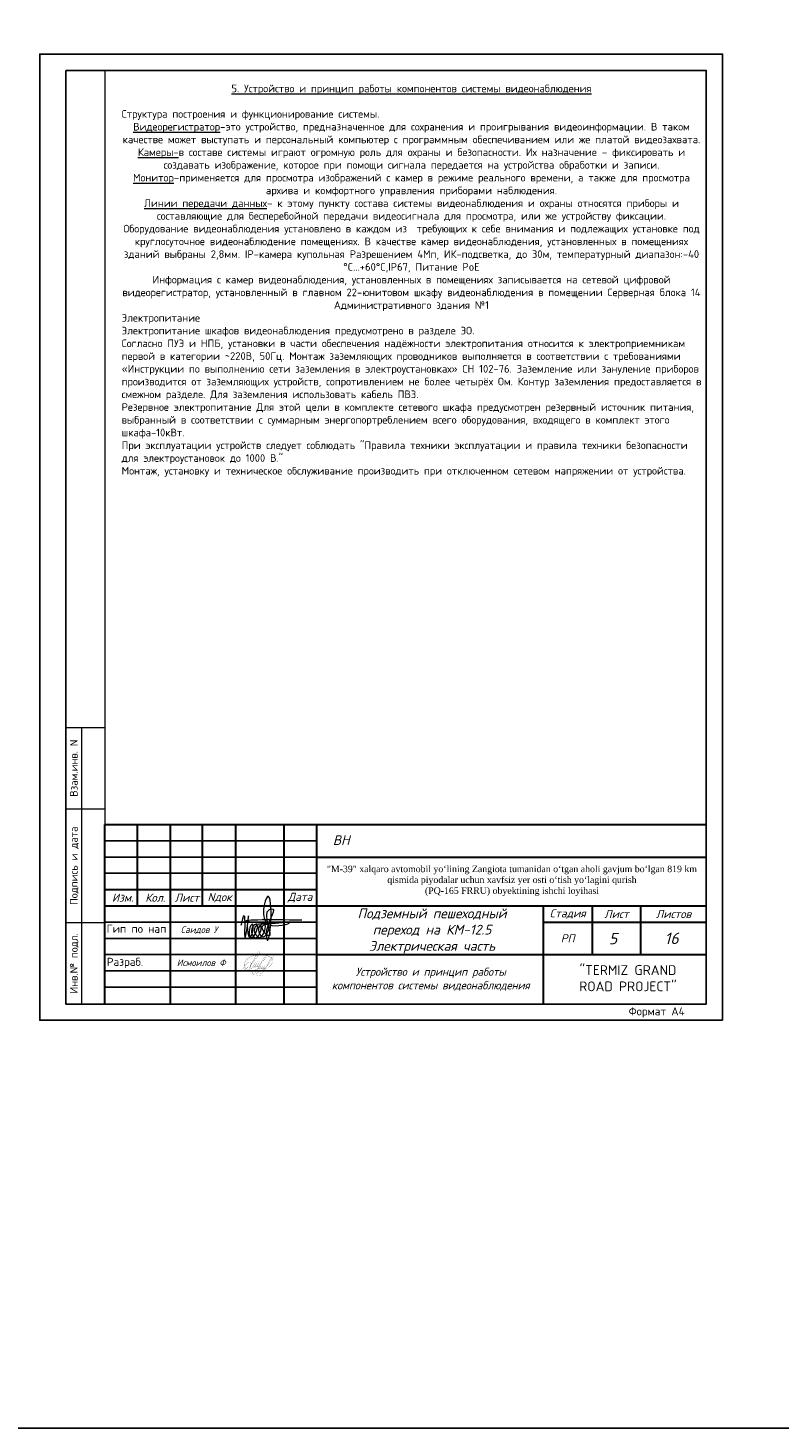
# Model space of a CAD drawing. Header units: millimetres. Extents: x 2008 to 593522, y -10016 to 93699.
# Tile 6 of 102: x 114342 to 137439, y -10016 to 33021. Entities that reach past the tile are written whole.
import ezdxf
from ezdxf.enums import TextEntityAlignment as Align

# ---------------------------------------------------------------- set-up
doc = ezdxf.new("R2010")
doc.units = ezdxf.units.MM
for name, color, linetype in [('pdf', 253, 'Continuous'), ('ВИДЕО', 7, 'Continuous'), ('Газопровод проект', 7, 'Continuous'), ('Спецификации и таблицы', 7, 'Continuous'), ('СС', 250, 'Continuous')]:
    doc.layers.add(name, color=color, linetype=linetype)
doc.layers.add('Text', color=7, linetype='Continuous', lineweight=25)
doc.layers.add('ВН', color=250, linetype='Continuous', lineweight=50)
doc.styles.add('ISO_1.0', font='isocpeur.ttf')
doc.styles.add('isocpeur', font='isocpeui.ttf')
doc.styles.add('ISOCREUR', font='isocpeur.ttf', dxfattribs={"width": 0.955, "oblique": 15})
doc.styles.add('ISOCRUP 700', font='isocpeui.ttf')
doc.styles.add('KAKTUS', font='isocpeur.ttf', dxfattribs={"height": 250})
doc.styles.add('MtXpl_ISOCPEUR', font='isocpeur.ttf')
doc.styles.get("Standard").update_dxf_attribs({"font": 'arial.ttf'})
doc.styles.add('ViTEXT', font='isocpeur.ttf')
doc.styles.add('ГОСТ 250', font='isocpeui.ttf', dxfattribs={"height": 300})

# ---------------------------------------------------------------- blocks, each defined once
blk = doc.blocks.new('подпис')
at = {"color": 5, "lineweight": 5}
blk.add_spline([(31479.7, 2343.7), (31482.5, 2353.6), (31483.5, 2330.4), (31487.2, 2353.5), (31487.2, 2332.9), (31488.1, 2331.3), (31490.9, 2345), (31489.2, 2343.1), (31490.4, 2331.2), (31495.6, 2344.6), (31491, 2341.8), (31494.6, 2331), (31499, 2343.9), (31493.7, 2341.7), (31498.6, 2331.3), (31503, 2345.2), (31497.9, 2342.1), (31502.3, 2332), (31506.8, 2344.3), (31501.3, 2342.8), (31507.8, 2333.1), (31508.5, 2359.9), (31510.6, 2360.5), (31506.1, 2340.8), (31506.4, 2328.4), (31509.9, 2346.1), (31506.7, 2373.1), (31507.9, 2344.6), (31528.8, 2346.5), (31518.2, 2345.9), (31494.3, 2346.2), (31488.1, 2347.2), (31541.9, 2349.3)], degree=3, dxfattribs=at)
blk = doc.blocks.new('подпс')
at = {"color": 5, "const_width": 0.05}
blk.add_lwpolyline([(0, 0), (1.9, 3.65, -0.041873), (2.69, 5.04, -0.116653), (2.95, 5.29, -0.604899), (3.28, 5.09, -0.056543), (3.18, 4.75, -0.072994), (2.35, 3.48), (1.45, 2.35), (0.89, 1.66), (-0.55, 0.32, -0.011825), (-1.1, -0.12, -0.31388), (-1.46, -0.02, -0.182705), (-1.51, 0.4, -0.055432), (-1.14, 1.08, -0.028053), (-0.83, 1.48, -0.085563), (-0.43, 1.81, -0.055889), (-0.02, 2.02, -0.145111), (0.43, 2.06, -0.209079), (0.65, 1.85, -0.041237), (0.73, 1.52, -0.07797), (0.7, 1.32, 0.034239), (0.59, 0.56, 0.071112), (0.62, 0.25, 0.569331), (0.94, 0.2), (1.13, 0.52), (1.33, 0.84), (1.74, 1.53), (1.38, 0.85, 0.462796), (1.49, 0.54, 0.14348), (1.61, 0.55, 0.087119), (1.86, 0.78), (1.94, 0.89), (2.35, 1.57), (1.99, 0.89, 0.462796), (2.1, 0.58, 0.14348), (2.22, 0.6, 0.087119), (2.47, 0.82), (2.55, 0.93), (2.96, 1.61), (2.6, 0.93, 0.462796), (2.71, 0.62, 0.14348), (2.83, 0.64, 0.087119), (3.09, 0.87), (3.16, 0.97), (3.8, 1.82), (4.49, 2.58, 0.036143), (4.92, 3.05, 0.054012), (5.13, 3.41, 0.217088), (5.14, 3.61, 0.309071), (5, 3.7, 0.203329), (4.81, 3.61, 0.018564), (4.69, 3.48, 0.029858), (4.48, 3.2, 0.043783), (4.22, 2.73), (3.8, 1.82), (3.32, 0.9), (2.8, 0.05), (2.51, -0.37), (2.21, -0.8), (1.86, -1.3, -0.119626), (1.58, -1.59, -0.26114), (1.22, -1.51, -0.236346), (1.14, -1.12, -0.109534), (1.41, -0.67, -0.093962), (2.12, -0.15, -0.062698), (2.47, -0.01), (3.07, 0.16, 0.171882), (3.33, 0.32, 0.037507), (3.75, 0.99, -0.001655), (3.38, 0.31, 0.42906), (3.5, 0.01, 0.14348), (3.62, 0.02, 0.087119), (3.88, 0.25), (3.95, 0.35, 0.037507), (4.37, 1.03, -0.001655), (4, 0.35, 0.42906), (4.12, 0.04, 0.14348), (4.24, 0.06, 0.087119), (4.5, 0.29), (4.58, 0.39, 0.037507), (4.99, 1.07, -0.001655), (4.62, 0.39, 0.42906), (4.74, 0.08, 0.14348), (4.87, 0.09, 0.050748), (5.13, 0.31, 0.03225), (5.46, 0.78), (5.46, 0.78), (6.56, 2.21), (6.91, 2.69, 0.002511), (7.2, 3.08, 0.07253), (7.51, 3.62, 0.078361), (7.52, 3.76, 0.371118), (7.41, 3.88, 0.183193), (7.21, 3.81, 0.02936), (7.07, 3.67, 0.063684), (6.85, 3.38, 0.015486), (6.59, 2.92), (5.46, 0.78), (5.18, 0.24), (4.88, -0.18), (4.6, -0.62, 0.00834), (4.24, -1.12, -0.055888), (3.95, -1.4, -0.283957), (3.59, -1.32, -0.12577), (3.52, -0.93, -0.182417), (3.79, -0.5, -0.083536), (4.23, -0.22, -0.013062), (4.89, 0.04), (5.46, 0.23), (5.74, 0.33, 0.116004), (7.08, 1.56, 0.428715), (6.63, 3.64, 0.12721), (4.71, 4.23, 0.041028), (1.72, 4.11, 0.144633), (-0.31, 3.23, 0.091884), (-1.22, 2.14, 0.133661), (-1.45, 1.21, 0.309429), (-0.55, -0.04, 0.080388), (1.42, -0.42, 0.056896), (2.95, -0.29, -0.961806), (3.09, -0.87, 0.165029), (2.35, -1.39, 0.375592), (2.38, -1.79, 0.325472), (3.47, -1.95, -0.206053), (4.22, -1.89)], format="xyb", dxfattribs=at)
blk = doc.blocks.new('УГЛАВОЙ ШТАМП')
at = {"layer": 'ВИДЕО', "lineweight": 30, "ltscale": 0.3}
for p, q in [((-852427, 453631), (-852427, 459150)), ((-852427, 459150), (-833927, 459150)), ((-852427, 453631), (-852427, 459150)), ((-852427, 459150), (-833927, 459150)), ((-851427, 459150), (-851427, 456650)), ((-851427, 459150), (-851427, 456650)), ((-850409, 453631), (-850409, 459150)), ((-850409, 453631), (-850409, 459150)), ((-849427, 459150), (-849427, 456650)), ((-849427, 459150), (-849427, 456650)), ((-848409, 459150), (-848409, 453631)), ((-848409, 459150), (-848409, 453631)), ((-846909, 453631), (-846909, 459150)), ((-846909, 453631), (-846909, 459150)), ((-845909, 459150), (-845909, 453631)), ((-845909, 459150), (-845909, 453631)), ((-845909, 458150), (-833927, 458150)), ((-845909, 458150), (-833927, 458150)), ((-852427, 457150), (-845909, 457150)), ((-852427, 457150), (-845909, 457150)), ((-852427, 456650), (-833927, 456650)), ((-852427, 456650), (-833927, 456650)), ((-838938, 456650), (-838938, 453631)), ((-838938, 456650), (-838938, 453631)), ((-837438, 456650), (-837438, 455150)), ((-837438, 456650), (-837438, 455150)), ((-835938, 455150), (-835938, 456650)), ((-835938, 455150), (-835938, 456650)), ((-838938, 456150), (-833927, 456150)), ((-838938, 456150), (-833927, 456150)), ((-845909, 455150), (-833927, 455150)), ((-845909, 455150), (-833927, 455150))]:
    blk.add_line(p, q, dxfattribs=at)
at = {"layer": 'ВИДЕО', "color": 250, "lineweight": 25, "ltscale": 0.3}
for p, q in [((-852427, 458650), (-845909, 458650)), ((-852427, 458650), (-845909, 458650)), ((-852427, 458150), (-845909, 458150)), ((-852427, 458150), (-845909, 458150)), ((-852427, 457650), (-845909, 457650)), ((-852427, 457650), (-845909, 457650)), ((-852427, 454150), (-845909, 454150)), ((-852427, 454150), (-845909, 454150))]:
    blk.add_line(p, q, dxfattribs=at)
at = {"layer": 'ВИДЕО', "color": 7}
for p, q in [((-852427, 456150), (-845909, 456150)), ((-852427, 456150), (-845909, 456150)), ((-852427, 455650), (-845909, 455650)), ((-852427, 455650), (-845909, 455650)), ((-852427, 455150), (-845909, 455150)), ((-852427, 455150), (-845909, 455150)), ((-852427, 454650), (-845909, 454650)), ((-852427, 454650), (-845909, 454650))]:
    blk.add_line(p, q, dxfattribs=at)
at = {"color": 0, "lineweight": 5, "xscale": 30, "yscale": 30, "zscale": 30}
blk.add_blockref('подпис', (-1792618, 385740), dxfattribs=at)
at = {"color": 5, "xscale": 100, "yscale": 100, "zscale": 100}
blk.add_blockref('подпс', (-847995, 454707), dxfattribs=at)
at = {"color": 250, "insert": (-845153, 458668), "char_height": 300, "width": 1500, "attachment_point": 5, "style": 'KAKTUS'}
blk.add_mtext('{\\fISOCPEUR|b0|i1|c204|p34;\\C0;ВН}', dxfattribs=at)
at = {"color": 7, "insert": (-839903, 457418), "char_height": 200, "width": 11662.65, "attachment_point": 5, "style": 'KAKTUS'}
blk.add_mtext('\\pxqc;{\\fTimes New Roman|b0|i0|c204|p18;\\C0;"M-39" xalqaro avtomobil yo‘lining Zangiota tumanidan o‘tgan aholi gavjum bo‘lgan 819 km qismida piyodalar uchun xavfsiz yer osti o‘tish yo‘lagini qurish \\P(PQ-165 FRRU) obyektining ishchi loyihasi}', dxfattribs=at)
at = {"lineweight": 5, "insert": (-842361, 456567), "char_height": 300, "width": 5259.89, "attachment_point": 2, "style": 'isocpeur'}
blk.add_mtext('\\pxqc;Подземный пешеходный переход на КМ-12.5 Электрическая часть', dxfattribs=at)
at = {"linetype": 'Continuous', "lineweight": 9, "char_height": 200, "width": 2678.92, "attachment_point": 5}
for s, insert in [('{\\fISOCPEUR|b0|i1|c204|p34;Саидов У}', (-849522, 455900)), ('{\\fISOCPEUR|b0|i1|c204|p34; Исмоилов Ф}', (-849522, 454900))]:
    blk.add_mtext(s, dxfattribs=dict(at, insert=insert))
at = {"layer": 'Text', "color": 7, "lineweight": 25, "insert": (-838255, 454424), "char_height": 300, "width": 3837.88, "attachment_point": 4, "style": 'ISO_1.0'}
blk.add_mtext('\\pxqc;{\\C256;"TERMIZ GRAND ROAD PROJECT"}', dxfattribs=at)
at = {"layer": 'ВИДЕО', "color": 7, "char_height": 250, "width": 12129.34, "attachment_point": 5, "style": 'ГОСТ 250'}
for s, insert in [('\\pi170;Дата', (-846504, 456900)), ('\\pi170;Дата', (-846504, 456900)), ('\\pi206.89;Лист', (-850004, 456900)), ('\\pi206.89;Лист', (-850004, 456900)), ('\\pi222.5;Nдок', (-849004, 456900)), ('\\pi222.5;Nдок', (-849004, 456900)), ('\\pi260;Изм.', (-852004, 456900)), ('\\pi260;Изм.', (-852004, 456900)), ('\\pi265;Кол.', (-851004, 456900)), ('\\pi265;Кол.', (-851004, 456900))]:
    blk.add_mtext(s, dxfattribs=dict(at, insert=insert))
at = {"layer": 'ВИДЕО', "lineweight": 30, "ltscale": 0.3, "width": 12000, "attachment_point": 5, "style": 'ГОСТ 250'}
for s, insert, char_height in [('Стадия', (-838188, 456400), 250), ('Стадия', (-838188, 456400), 250), ('Лист', (-836688, 456400), 250), ('Лист', (-836688, 456400), 250), ('Листов', (-834933, 456400), 250), ('Листов', (-834933, 456400), 250), ('РП', (-838188, 455650), 250), ('\\pxt25;16', (-834992, 455650), 350)]:
    blk.add_mtext(s, dxfattribs=dict(at, insert=insert, char_height=char_height))
at = {"layer": 'Газопровод проект', "lineweight": 25, "style": 'ISO_1.0'}
for s, p in [('Гип по нап', (-852369, 455819, -47755)), ('Разраб.', (-852363, 454802, -125361))]:
    blk.add_text(s, height=250, dxfattribs=at).set_placement(p)

msp = doc.modelspace()

# ---------------------------------------------------------------- linework, layer by layer
at = {"color": 1}
msp.add_lwpolyline([(505279.0736, -10016.2585), (2007.9716, -10016.2585), (2007.9716, 70378.1399), (505279.0736, 70378.1399)], close=True, dxfattribs=at)
at = {"layer": 'pdf', "color": 251, "true_color": 0x636466}
msp.add_lwpolyline([(135701.2704, 2516.9116), (114701.2704, 2516.9116), (114701.2704, 32216.9116), (135701.2704, 32216.9116)], close=True, dxfattribs=at)
at = {"layer": 'pdf', "color": 252, "linetype": 'Continuous', "ltscale": 15, "true_color": 0x939598}
msp.add_lwpolyline([(115501.2704, 31716.9132), (135201.2704, 31716.9132), (135201.2704, 3016.9132), (115501.2704, 3016.9132)], close=True, dxfattribs=at)
at = {"layer": 'ВН', "color": 250, "lineweight": 13}
msp.add_line((116701.262, 3016.9116), (116701.262, 8516.9116), dxfattribs=at)
at = {"layer": 'СС', "color": 250, "lineweight": 13}
for p, q in [((115501.2704, 3016.9116), (115501.2704, 11516.9116)), ((115501.2704, 11516.9116), (116001.2704, 11516.9116)), ((116001.2704, 11516.9116), (116701.2704, 11516.9116)), ((116001.2704, 3016.9116), (116001.2704, 11516.9116)), ((115501.2704, 9016.9116), (116001.2704, 9016.9116)), ((116001.2704, 9016.9116), (116701.2704, 9016.9116)), ((116001.2704, 5516.9116), (115501.2704, 5516.9116)), ((116701.2704, 5516.9116), (116001.2704, 5516.9116)), ((116001.2704, 3016.9116), (115501.2704, 3016.9116)), ((116701.2704, 3016.9116), (116001.2704, 3016.9116))]:
    msp.add_line(p, q, dxfattribs=at)
for points in [[(114701.2704, 2516.9116), (135701.2704, 2516.9116), (135701.2704, 32216.9116), (114701.2704, 32216.9116)], [(116701.2704, 3016.9116), (135201.2704, 3016.9116), (135201.2704, 31716.9116), (116701.2704, 31716.9116)]]:
    msp.add_lwpolyline(points, close=True, dxfattribs=at)

# ---------------------------------------------------------------- block references
for p in [(947409.7867, -450613.6609), (969128.6042, -450613.6609)]:
    msp.add_blockref('УГЛАВОЙ ШТАМП', p)

# ---------------------------------------------------------------- texts
at = {"layer": 'ВН', "color": 250, "lineweight": 30, "style": 'ViTEXT'}
msp.add_text('Формат А4', height=250, dxfattribs=at).set_placement((132814.2908, 2668.6154))
at = {"layer": 'ВН', "color": 250, "lineweight": 30, "insert": (126728.7491, 3781.0428), "char_height": 250, "width": 8328.975458, "attachment_point": 5, "style": 'ISOCREUR'}
msp.add_mtext('{\\C256;Устройство и принцип работы \\Pкомпонентов системы видеонаблюдения}', dxfattribs=at)
at = {"layer": 'Спецификации и таблицы', "lineweight": 25, "style": 'ISOCRUP 700'}
msp.add_text('5', height=350, dxfattribs=at).set_placement((132206.4639, 4854.5504))
at = {"layer": 'СС', "color": 250, "lineweight": 13, "style": 'MtXpl_ISOCPEUR'}
for s, p in [('Взам.инв. N', (115751.2704, 10266.9116)), ('Подпись и дата', (115751.2704, 7266.9116)), ('Инв.№ подл.', (115751.2704, 4266.9116))]:
    msp.add_text(s, height=235, rotation=90, dxfattribs=at).set_placement(p, align=Align.MIDDLE_CENTER)
at = {"layer": 'СС', "color": 250, "lineweight": 13, "insert": (117221.4353, 31279.7643), "char_height": 235, "width": 17828.08927, "attachment_point": 1, "style": 'ViTEXT'}
msp.add_mtext('\\pxqc;{\\fISOCPEUR|b1|i0|c204|p34;\\L5. Устройство и принцип работы компонентов системы видеонаблюдения\\P\\pq*;\\P\\lСтруктура построения и функционирование системы.\\L\\P\\fISOCPEUR|b0|i0|c204|p34;Видеорегистратор}–это устройство, предназначенное для сохранения и проигрывания видеоинформации. В таком качестве может выступать и персональный компьютер с программным обеспечиванием или же платой видеозахвата.\\P{\\LКамеры-}в составе системы играют огромную роль для охраны и безопасности. Их назначение – фиксировать и создавать изображение, которое при помощи сигнала передается на устройства обработки и записи.\\P{\\LМонитор}–применяется для просмотра изображений с камер в режиме реального времени, а также для просмотра архива и комфортного управления приборами наблюдения.\\P{\\LЛинии передачи данных}– к этому пункту состава системы видеонаблюдения и охраны относятся приборы и составляющие для бесперебойной передачи видеосигнала для просмотра, или же устройству фиксации.\\P{\\A1;Оборудование видеонаблюдения установлено в каждом из  требующих к себе внимания и подлежащих установке под круглосуточное видеонаблюдение помещениях. В качестве камер видеонаблюдения, установленных в помещениях зданий выбраны }2,8мм. IP-камера купольная Разрешением 4Мп, ИК-подсветка, до 30м, температурный диапазон:-40 °C...+60°C,IP67, Питание PoE \\PИнформация с камер видеонаблюдения, установленных в помещениях записывается на сетевой цифровой видеорегистратор, установленный в главном 22-юнитовом шкафу видеонаблюдения в помещении Серверная блока 14 Административного здания №1 \\P\\pql;{\\fISOCPEUR|b1|i0|c204|p34;Электропитание\\P}Электропитание шкафов видеонаблюдения предусмотрено в разделе ЭО.{\\A1;\\P\\pq*;Согласно ПУЭ и НПБ, установки в части обеспечения надёжности электропитания относится к электроприемникам первой в категории ~220В, 50Гц. Монтаж заземляющих проводников выполняется в соответствии с требованиями «Инструкции по выполнению сети заземления в электроустановках» СН 102-76. Заземление или зануление приборов производится от заземляющих устройств, сопротивлением не более четырёх Ом. Контур заземления предоставляется в смежном разделе. Для заземления использовать кабель ПВЗ.}\\P{\\A1;Резервное электропитание }Для этой цели в комплекте сетевого шкафа предусмотрен резервный источник питания, выбранный в соответствии с суммарным энергопортреблением всего оборудования, входящего в комплект этого шкафа-{\\A1;10кВт.\\P\\pqj;}При эксплуатации устройств следует соблюдать "Правила техники эксплуатации и правила техники безопасности для электроустановок до 1000 В."\\P\\pq*;Монтаж, установку и техническое обслуживание производить при отключенном сетевом напряжении от устройства. ', dxfattribs=at)

doc.saveas('drawing.dxf')
